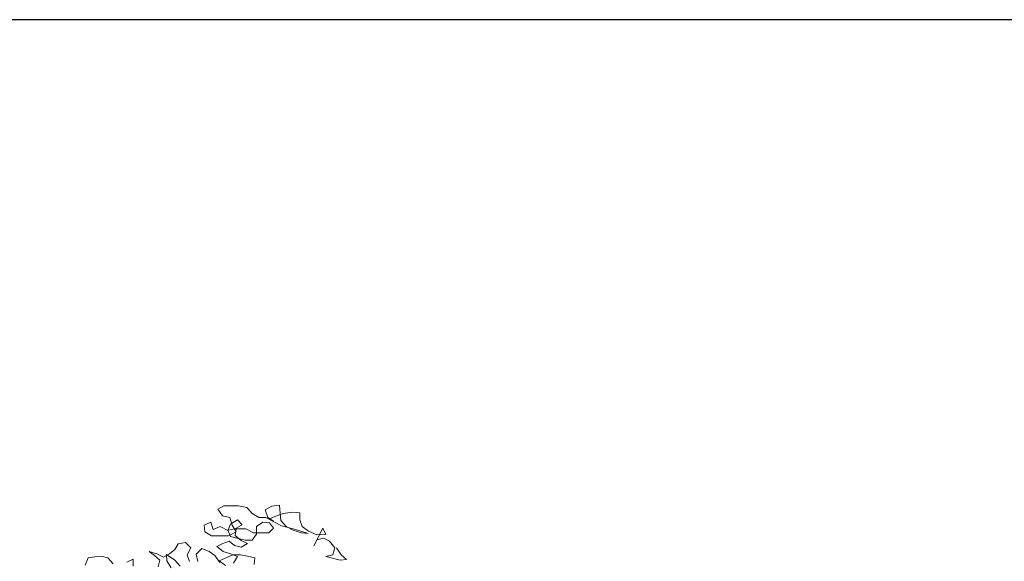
# Model space of a CAD drawing. Header units: metres. Extents: x -1 to 197910, y -70 to 354116.
# Tile 29 of 65: x 104.63 to 110.68, y 22.46 to 25.79. Entities that reach past the tile are written whole.
import ezdxf

# ---------------------------------------------------------------- set-up
doc = ezdxf.new("R2010")
doc.units = ezdxf.units.M
doc.layers.add('N-WE-AL-DETAIL-G', color=7, linetype='Continuous', lineweight=9)

# ---------------------------------------------------------------- blocks, each defined once
blk = doc.blocks.new('Boom_zijaanzicht')
at = {"color": 0, "ltscale": 0.05, "flags": 128}
for points in [[(-0.9411, 11.0561), (-0.9703, 11.0124), (-1.0031, 10.9833), (-0.963, 10.9796), (-0.8756, 11.0014), (-0.9193, 11.0123), (-0.9302, 11.0561), (-0.8973, 11.0961), (-0.8609, 11.1143), (-0.8208, 11.1034), (-0.8026, 11.0669), (-0.8572, 11.1763), (-0.8754, 11.1362), (-0.8208, 11.1361), (-0.7697, 11.158), (-0.7296, 11.1871), (-0.715, 11.2272), (-0.715, 11.2709), (-0.6712, 11.2745), (-0.6129, 11.2672), (-0.5619, 11.2489), (-0.5255, 11.2306), (-0.6021, 11.1906), (-0.675, 11.1725), (-0.7224, 11.1579), (-0.7661, 11.1434), (-0.726, 11.147), (-0.6786, 11.1615), (-0.6312, 11.187), (-0.5984, 11.2234), (-0.5947, 11.2671), (-0.591, 11.3182), (-0.5436, 11.3108), (-0.5036, 11.2889), (-0.5182, 11.2416), (-0.5547, 11.2197), (-0.5073, 11.2415), (-0.4635, 11.2415), (-0.4234, 11.267), (-0.3906, 11.3034), (-0.3396, 11.3143), (-0.2484, 11.3142), (-0.212, 11.2923), (-0.2412, 11.2522), (-0.285, 11.2413), (-0.2996, 11.194), (-0.3251, 11.1539), (-0.2778, 11.1284), (-0.1721, 11.1283), (-0.132, 11.1537), (-0.1283, 11.1938), (-0.1684, 11.2121), (-0.183, 11.1684), (-0.2267, 11.1866), (-0.2741, 11.1612), (-0.2886, 11.2013), (-0.3323, 11.2268), (-0.3615, 11.1977), (-0.3178, 11.1721), (-0.2741, 11.1648), (-0.2887, 11.1247), (-0.3288, 11.1138), (-0.3798, 11.1029), (-0.4236, 11.103), (-0.449, 11.1395), (-0.449, 11.1868), (-0.4891, 11.2124), (-0.5292, 11.2088), (-0.5547, 11.176), (-0.5256, 11.1468), (-0.4308, 11.1467), (-0.3834, 11.1722), (-0.3251, 11.1721), (-0.3179, 11.132), (-0.3543, 11.0993), (-0.3944, 11.0811), (-0.3544, 11.0592), (-0.3143, 11.0701), (-0.2814, 11.0956), (-0.2414, 11.081), (-0.2049, 11.0627), (-0.2451, 11.0336), (-0.2888, 11.019), (-0.3326, 11.0009), (-0.3071, 10.9608)], [(-0.2597, 10.9461), (-0.2196, 10.9752), (-0.3034, 11.0118), (-0.3508, 11.0118), (-0.3945, 11.0046), (-0.4382, 10.9937), (-0.4346, 10.9536)], [(-0.2233, 10.9643), (-0.1941, 11.008), (-0.1576, 11.0335), (-0.1138, 11.0517), (-0.0774, 11.0152), (-0.0884, 10.9715)], [(-0.0374, 10.9714), (-0.0228, 11.0115), (-0.0446, 11.0553), (-0.0118, 11.088), (0.032, 11.0807), (0.0538, 11.0442), (0.0866, 11.0187), (0.123, 10.9968), (0.1631, 11.0186), (0.2105, 11.0332), (0.1777, 11.0077), (0.1448, 10.9786), (0.1557, 10.9385)], [(0.3088, 10.942), (0.3088, 10.9857), (0.3489, 10.9674)], [(0.4327, 10.9564), (0.4655, 10.9928), (0.5056, 11.0037), (0.5457, 11.0001), (0.5858, 10.9927), (0.604, 10.949)], [(0.0755, 10.9312), (0.1011, 10.975), (0.1048, 11.015), (0.0537, 10.9786), (0.0209, 10.9422)]]:
    blk.add_lwpolyline(points, dxfattribs=at)

msp = doc.modelspace()

# ---------------------------------------------------------------- linework, layer by layer
at = {"layer": 'Defpoints', "color": 6}
msp.add_lwpolyline([(68.2381, 25.7892), (68.2381, -14.6863), (163.3706, -14.6863), (163.3706, -9.962), (172.0599, -9.962), (172.0599, 25.7892)], close=True, dxfattribs=at)

# ---------------------------------------------------------------- block references
at = {"layer": 'N-WE-AL-DETAIL-G', "color": 252, "xscale": -1}
msp.add_blockref('Boom_zijaanzicht', (105.634, 11.4843), dxfattribs=at)

doc.saveas('drawing.dxf')
